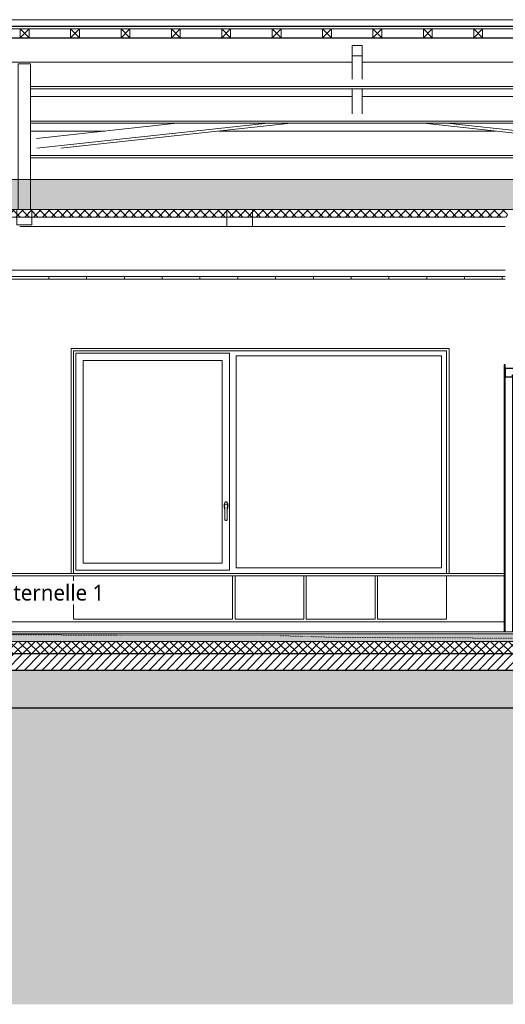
# Model space of a CAD drawing. Header units: millimetres. Extents: x -14541 to 215560, y -3285 to 6136.
# Tile 3 of 50: x -322 to 3533, y -2955 to 4858. Entities that reach past the tile are written whole.
import ezdxf

# ---------------------------------------------------------------- set-up
doc = ezdxf.new("R2010")
doc.units = ezdxf.units.MM
doc.linetypes.add('A-pointilles', pattern=[0.53, 0, -0.53])
for name, color, linetype, lineweight in [('A-AREA-IDEN', 2, 'Continuous', 9), ('A-CLNG', 13, 'Continuous', 13), ('A-CLNG-FNSH', 13, 'Continuous', 13), ('A-CLNG-PATT', 13, 'Continuous', 13), ('A-DETL-GENF', 92, 'Continuous', 13), ('A-DOOR', 31, 'Continuous', 25), ('A-DOOR-FRAM', 31, 'Continuous', 25), ('A-FLOR', 192, 'Continuous', 13), ('A-FLOR-FNSH', 192, 'Continuous', 13), ('A-FLOR-MCUT', 51, 'Continuous', 13), ('A-FLOR-PATT', 8, 'Continuous', 13), ('A-GLAZ', 151, 'Continuous', 13), ('A-ROOF', 132, 'Continuous', 13), ('A-ROOF-FNSH', 132, 'Continuous', 13), ('C-TOPO-FNSH', 192, 'A-pointilles', 13), ('C-TOPO-MCUT', 51, 'Continuous', 25), ('C-TOPO-PATT', 8, 'Continuous', 100), ('I-WALL', 2, 'Continuous', 13), ('S-BEAM', 12, 'Continuous', 13)]:
    doc.layers.add(name, color=color, linetype=linetype, lineweight=lineweight)
doc.styles.add('Trebuchet MS_1', font='trebuc.ttf', dxfattribs={"height": 125})

# ---------------------------------------------------------------- blocks, each defined once
blk = doc.blocks.new('Family - IfcBeam - ENTRETOISE-251655-COUPE AA_50')
at = {"layer": 'S-BEAM', "color": 10, "lineweight": 18}
for p, q in [((2350.8, 4652.7), (2316.8, 4652.7)), ((2316.8, 4652.7), (2316.8, 4605.7)), ((2396.8, 4652.7), (2350.8, 4652.7)), ((2396.8, 4617.5), (2396.8, 4652.7)), ((2396.8, 4570.4), (2396.8, 4617.5)), ((2316.8, 4605.7), (2316.8, 4570.4)), ((2316.8, 4570.4), (2362.3, 4570.4)), ((2316.8, 4570.4), (2316.8, 4385.9)), ((2362.3, 4570.4), (2396.8, 4570.4)), ((2396.8, 4570.4), (2396.8, 4385.9)), ((2316.8, 4310.1), (2316.8, 4112.1)), ((2396.8, 4310.1), (2396.8, 4112.1))]:
    blk.add_line(p, q, dxfattribs=at)
blk = doc.blocks.new('Family - IfcBeam - ENTRETOISE-251702-COUPE AA_50')
at = {"layer": 'S-BEAM', "color": 10, "lineweight": 18}
for p, q in [((2884.7, 4036.3), (4709.9, 3838.8)), ((3067.2, 4036.3), (4900.2, 3838)), ((3788.2, 4036.3), (4902.2, 3915.8))]:
    blk.add_line(p, q, dxfattribs=at)
blk = doc.blocks.new('Family - IfcBeam - PANNE-251724-COUPE AA_50')
at = {"layer": 'S-BEAM', "color": 10, "lineweight": 18}
for p, q in [((-2308.4, 4522), (2316.8, 4522)), ((2396.8, 4522), (7262.2, 4522)), ((4948.8, 4327.6), (-235.2, 4327.6)), ((4948.8, 4310.1), (-235.2, 4310.1))]:
    blk.add_line(p, q, dxfattribs=at)
blk = doc.blocks.new('Family - IfcPlate - PLAT-251758-COUPE AA_50')
at = {"layer": 'S-BEAM', "color": 10, "lineweight": 18}
for p, q in [((-265.9, 4508.7), (-335.2, 4508.7)), ((-335.2, 4508.7), (-335.2, 3689.6)), ((-235.2, 4508.7), (-265.9, 4508.7)), ((-235.2, 4401.3), (-235.2, 4508.7)), ((-235.2, 3351.5), (-235.2, 4401.3)), ((-335.2, 3689.6), (-335.2, 3459.1)), ((-335.2, 3459.1), (-335.2, 3351.5)), ((-335.2, 3351.5), (-269.4, 3351.5)), ((-269.4, 3351.5), (-235.2, 3351.5))]:
    blk.add_line(p, q, dxfattribs=at)
blk = doc.blocks.new('Family - IfcBeam - CVT-251786-COUPE AA_50')
at = {"layer": 'S-BEAM', "color": 10, "lineweight": 18}
for p, q in [((1386.3, 3351.5), (1321, 3351.5)), ((1321, 3351.5), (1321, 3258.6)), ((1525.6, 3351.5), (1386.3, 3351.5)), ((1525.6, 3306.3), (1525.6, 3351.5)), ((1525.6, 3216.5), (1525.6, 3306.3)), ((1321, 3258.6), (1321, 3216.5)), ((1321, 3216.5), (1458.6, 3216.5)), ((1458.6, 3216.5), (1525.6, 3216.5)), ((3532.6, 3216.5), (1525.6, 3216.5)), ((4933.6, 3216.5), (3630.6, 3216.5))]:
    blk.add_line(p, q, dxfattribs=at)
blk = doc.blocks.new('Family - IfcBeam - ENTRETOISE-251856-COUPE AA_50')
at = {"layer": 'S-BEAM', "color": 10, "lineweight": 18}
for p, q in [((-188.7, 3915.8), (925.4, 4036.3)), ((-186.7, 3838), (1646.4, 4036.3)), ((3.6, 3838.8), (1828.9, 4036.3))]:
    blk.add_line(p, q, dxfattribs=at)
blk = doc.blocks.new('Family - IfcBeam - CVT-252086-COUPE AA_50')
at = {"layer": 'S-BEAM', "color": 10, "lineweight": 18}
blk.add_line((-322.3, 3216.5), (1321, 3216.5), dxfattribs=at)
blk = doc.blocks.new('Family - IfcBeam - CVT-252300-COUPE AA_50')
at = {"layer": 'S-BEAM', "color": 10, "lineweight": 18}
for p, q in [((-265.6, 3351.5), (-345.2, 3351.5)), ((-345.2, 3351.5), (-345.2, 3311.1)), ((-345.2, 3311.1), (-345.2, 3231.5)), ((-225.2, 3351.5), (-265.6, 3351.5)), ((-225.2, 3271.9), (-225.2, 3351.5)), ((-345.2, 3231.5), (-304.8, 3231.5)), ((-345.2, 3231.5), (-345.2, 3231.5)), ((-304.8, 3231.5), (-225.2, 3231.5)), ((-225.2, 3231.5), (-225.2, 3271.9))]:
    blk.add_line(p, q, dxfattribs=at)
blk = doc.blocks.new('Family - IfcBeam - PANNE-252510-COUPE AA_50')
at = {"layer": 'S-BEAM', "color": 10, "lineweight": 18}
for p, q in [((-235.2, 4248.3), (2316.8, 4248.3)), ((2396.8, 4248.3), (4948.8, 4248.3)), ((4948.8, 4053.8), (-235.2, 4053.8)), ((4948.8, 4036.3), (-235.2, 4036.3))]:
    blk.add_line(p, q, dxfattribs=at)
blk = doc.blocks.new('Family - IfcBeam - PANNE-252568-COUPE AA_50')
at = {"layer": 'S-BEAM', "color": 10, "lineweight": 18}
for p, q in [((-235.2, 3974.5), (354.4, 3974.5)), ((1257.9, 3974.5), (3455.6, 3974.5)), ((4948.8, 3780.1), (-235.2, 3780.1)), ((4948.8, 3762.5), (-235.2, 3762.5))]:
    blk.add_line(p, q, dxfattribs=at)
blk = doc.blocks.new('GROUPE SCOLAIRE ST JULIEN - PRO - Ind A_importrevit_ifc-1-COUPE AA_50')
at = {"layer": 'S-BEAM', "color": 10, "lineweight": 18}
for name in ['Family - IfcBeam - ENTRETOISE-251655-COUPE AA_50', 'Family - IfcBeam - PANNE-251724-COUPE AA_50', 'Family - IfcPlate - PLAT-251758-COUPE AA_50', 'Family - IfcBeam - PANNE-252510-COUPE AA_50', 'Family - IfcBeam - ENTRETOISE-251856-COUPE AA_50', 'Family - IfcBeam - ENTRETOISE-251702-COUPE AA_50', 'Family - IfcBeam - PANNE-252568-COUPE AA_50', 'Family - IfcBeam - CVT-252300-COUPE AA_50', 'Family - IfcBeam - CVT-251786-COUPE AA_50', 'Family - IfcBeam - CVT-252086-COUPE AA_50']:
    blk.add_blockref(name, (0, 0), dxfattribs=at)
blk = doc.blocks.new('PINT_ plein-vitré - P90 vitré-7767712-COUPE AA_50')
at = {"layer": 'A-DOOR', "color": 20}
for p, q in [((3532.6, 2120), (3522.6, 2120)), ((3522.6, 2120), (3522.6, 2080)), ((3532.6, 2080), (3532.6, 2120)), ((3630.6, 2120), (3630.6, 2080)), ((3640.6, 2120), (3630.6, 2120)), ((3640.6, 2080), (3640.6, 2120)), ((3522.6, 2080), (3532.6, 2080)), ((3522.6, 2080), (3522.6, 0)), ((3630.6, 2080), (3640.6, 2080)), ((3640.6, 0), (3640.6, 2080))]:
    blk.add_line(p, q, dxfattribs=at)
at = {"layer": 'A-DOOR-FRAM', "color": 20}
for p, q in [((3630.6, 2090), (3532.6, 2090)), ((3532.6, 2090), (3532.6, 2025)), ((3590.6, 2025), (3590.6, 2040)), ((3590.6, 2040), (3630.6, 2040)), ((3630.6, 2040), (3630.6, 2090)), ((3630.6, 2040), (3630.6, 0)), ((3532.6, 2025), (3590.6, 2025)), ((3532.6, 0), (3532.6, 2025)), ((3590.6, 2025), (3590.6, 0))]:
    blk.add_line(p, q, dxfattribs=at)
blk = doc.blocks.new('Menuiserie Alu - 1V _ 1fixe - 300x180cm - Bavettes Alu-8180667-COUPE AA_50')
at = {"layer": 'A-GLAZ', "color": 30}
for p, q in [((13614, 489), (13614, 2211)), ((13614, 2211), (14833.5, 2211)), ((14833.5, 2211), (14833.5, 489)), ((14886.5, 509), (14886.5, 2191)), ((14886.5, 2191), (16516, 2191)), ((16516, 2191), (16516, 509)), ((13672, 2153), (13672, 547)), ((14775.5, 2153), (13672, 2153)), ((14775.5, 547), (14775.5, 2153)), ((14792.4, 1000.1), (14792.5, 1001.1)), ((14792.6, 996.6), (14792.5, 997.7)), ((14795, 990.2), (14795, 895)), ((14798.1, 1011.8), (14798.8, 1012.4)), ((14811.2, 1012.4), (14811.9, 1011.8)), ((14815, 895), (14815, 990.2)), ((14817.5, 997.7), (14817.4, 996.6)), ((14817.5, 1001.1), (14817.5, 1000.1)), ((13672, 547), (14775.5, 547)), ((14833.5, 489), (13614, 489)), ((16516, 509), (14886.5, 509))]:
    blk.add_line(p, q, dxfattribs=at)
at = {"layer": 'A-GLAZ', "color": 30, "flags": 128}
for points in [[(14805, 1033), (14802.4, 1032.5), (14799.8, 1031.2), (14797.4, 1029), (14795.2, 1026), (14793.2, 1022.4), (14791.6, 1018), (14790.3, 1013.3), (14789.5, 1008.1), (14789.1, 1002.7), (14789.1, 997.3), (14789.5, 991.9), (14790.3, 986.7), (14791.6, 982), (14793.2, 977.6), (14795, 974.3)], [(14815, 974.3), (14816.8, 977.6), (14818.4, 982), (14819.7, 986.7), (14820.5, 991.9), (14820.9, 997.3), (14820.9, 1002.7), (14820.5, 1008.1), (14819.7, 1013.3), (14818.4, 1018), (14816.8, 1022.4), (14814.8, 1026), (14812.6, 1029), (14810.2, 1031.2), (14807.6, 1032.5), (14805, 1033)], [(14792.7, 1002.5), (14792.4, 999.3), (14792.7, 996.1), (14793.6, 993), (14795, 990.2)], [(14799.9, 1013), (14800.7, 1013.4), (14803.5, 1014.2), (14804.7, 1014.3)], [(14805.5, 1014.3), (14806.5, 1014.2), (14809.3, 1013.4), (14810.1, 1013)], [(14815, 990.2), (14816.4, 993), (14817.3, 996.1), (14817.6, 999.3), (14817.3, 1002.5)], [(14806.8, 885.2), (14805, 885), (14803.2, 885.2), (14801.4, 885.7), (14799.8, 886.5), (14798.4, 887.5), (14797.1, 888.9), (14796.1, 890.4), (14795.4, 892.1)], [(14814.6, 892.1), (14813.9, 890.4), (14812.9, 888.9), (14811.6, 887.5), (14810.2, 886.5), (14808.6, 885.7), (14807.9, 885.5)]]:
    blk.add_lwpolyline(points, dxfattribs=at)
at = {"layer": 'A-GLAZ', "color": 30}
for start, end in [(180, 236.20422), (303.79578, 0)]:
    blk.add_arc((14805, 895), 10, start, end, dxfattribs=at)
for points, knots in [([(14794.4, 1007.4), (14794.4, 1007.4), (14794.3, 1007.2), (14794.1, 1006.9), (14794, 1006.7), (14794, 1006.5), (14793.9, 1006.3), (14793.8, 1006.1), (14793.7, 1005.9), (14793.6, 1005.7), (14793.5, 1005.5), (14793.4, 1005.2), (14793.3, 1004.7), (14793.1, 1004.2), (14792.9, 1003.5), (14792.8, 1002.9), (14792.7, 1002.5)], [0, 0, 0, 0, 0.166667, 0.25, 0.291667, 0.333333, 0.375, 0.416667, 0.458333, 0.5, 0.541667, 0.583333, 0.666667, 0.75, 0.833333, 1, 1, 1, 1]), ([(14815.6, 1007.4), (14815.3, 1008), (14814.8, 1008.8), (14814.1, 1009.7), (14813.7, 1010.2), (14813.3, 1010.5), (14813, 1010.9), (14812.8, 1011.1), (14812.6, 1011.3), (14812.2, 1011.6), (14811.8, 1012), (14811.4, 1012.4), (14810.9, 1012.6), (14810.6, 1012.8), (14810.4, 1012.9), (14810.1, 1013), (14809.8, 1013.1), (14809.3, 1013.3), (14808.6, 1013.6), (14807.7, 1013.9), (14806.7, 1014.1), (14805.9, 1014.3), (14805.4, 1014.3), (14805.1, 1014.3), (14804.7, 1014.3), (14804.3, 1014.3), (14803.4, 1014.1), (14802.4, 1013.9), (14801.5, 1013.6), (14800.8, 1013.3), (14800.3, 1013.1), (14799.9, 1013), (14799.6, 1012.9), (14799.4, 1012.8), (14799.1, 1012.6), (14798.7, 1012.4), (14798.2, 1012), (14797.8, 1011.6), (14797.5, 1011.4), (14797.3, 1011.2), (14797.2, 1011.1), (14797.1, 1011), (14796.9, 1010.8), (14796.7, 1010.6), (14796.3, 1010.2), (14795.9, 1009.7), (14795.5, 1009.1), (14794.9, 1008.3), (14794.6, 1007.7), (14794.4, 1007.4)], [0, 0, 0, 0, 0.125, 0.15625, 0.1875, 0.21875, 0.234375, 0.25, 0.265625, 0.28125, 0.3125, 0.34375, 0.359375, 0.367188, 0.375, 0.382812, 0.390625, 0.40625, 0.421875, 0.4375, 0.46875, 0.484375, 0.492188, 0.5, 0.507812, 0.515625, 0.53125, 0.5625, 0.578125, 0.59375, 0.609375, 0.617188, 0.625, 0.632812, 0.640625, 0.65625, 0.6875, 0.71875, 0.734375, 0.742188, 0.75, 0.757812, 0.765625, 0.78125, 0.8125, 0.84375, 0.875, 0.9375, 1, 1, 1, 1]), ([(14817.3, 1002.5), (14817.2, 1002.9), (14817.1, 1003.5), (14816.9, 1004.2), (14816.7, 1004.7), (14816.6, 1005), (14816.5, 1005.2), (14816.5, 1005.5), (14816.4, 1005.7), (14816.3, 1005.9), (14816.2, 1006.1), (14816.1, 1006.3), (14816, 1006.5), (14816, 1006.7), (14815.9, 1006.9), (14815.7, 1007.2), (14815.6, 1007.4), (14815.6, 1007.4)], [0, 0, 0, 0, 0.166667, 0.25, 0.333333, 0.375, 0.416667, 0.458333, 0.5, 0.541667, 0.583333, 0.625, 0.666667, 0.708333, 0.75, 0.833333, 1, 1, 1, 1]), ([(14799.4, 886.7), (14799.9, 886.4), (14800.5, 886.1), (14801.4, 885.7), (14802, 885.5), (14802.4, 885.4), (14802.8, 885.3), (14803.2, 885.2), (14803.5, 885.1), (14803.9, 885.1), (14804.4, 885), (14805, 885), (14805.6, 885), (14806.1, 885.1), (14806.5, 885.1), (14806.8, 885.2), (14807.2, 885.3), (14807.6, 885.4), (14808, 885.5), (14808.6, 885.7), (14809.5, 886.1), (14810.1, 886.4), (14810.6, 886.7)], [0, 0, 0, 0, 0.125, 0.1875, 0.25, 0.28125, 0.3125, 0.34375, 0.375, 0.40625, 0.4375, 0.5, 0.5625, 0.59375, 0.625, 0.65625, 0.6875, 0.71875, 0.75, 0.8125, 0.875, 1, 1, 1, 1])]:
    blk.add_open_spline(points, degree=3, knots=knots, dxfattribs=at)
for points in [[(14795.4, 892.1), (14795.3, 892.6), (14795.1, 893.5), (14795, 894.5), (14795, 895)], [(14815, 895), (14815, 894.5), (14814.9, 893.5), (14814.7, 892.6), (14814.6, 892.1)]]:
    blk.add_open_spline(points, degree=3, dxfattribs=at)
blk = doc.blocks.new('Répétition de détail - Croix 70x70-8055932-COUPE AA_50')
at = {"layer": 'A-DETL-GENF'}
for p, q in [((-247.8, 4785), (-317.8, 4785)), ((-317.8, 4785), (-317.8, 4715)), ((-317.8, 4785), (-247.8, 4785)), ((-317.8, 4715), (-317.8, 4785)), ((-247.8, 4715), (-317.8, 4785)), ((-247.8, 4785), (-317.8, 4715)), ((-247.8, 4715), (-247.8, 4785)), ((-247.8, 4785), (-247.8, 4715)), ((152.2, 4785), (82.2, 4785)), ((82.2, 4785), (82.2, 4715)), ((82.2, 4785), (152.2, 4785)), ((82.2, 4715), (82.2, 4785)), ((152.2, 4715), (82.2, 4785)), ((152.2, 4785), (82.2, 4715)), ((152.2, 4715), (152.2, 4785)), ((152.2, 4785), (152.2, 4715)), ((552.2, 4785), (482.2, 4785)), ((482.2, 4785), (482.2, 4715)), ((482.2, 4785), (552.2, 4785)), ((482.2, 4715), (482.2, 4785)), ((552.2, 4715), (482.2, 4785)), ((552.2, 4785), (482.2, 4715)), ((552.2, 4715), (552.2, 4785)), ((552.2, 4785), (552.2, 4715)), ((952.2, 4785), (882.2, 4785)), ((882.2, 4785), (882.2, 4715)), ((882.2, 4785), (952.2, 4785)), ((882.2, 4715), (882.2, 4785)), ((952.2, 4715), (882.2, 4785)), ((952.2, 4785), (882.2, 4715)), ((952.2, 4715), (952.2, 4785)), ((952.2, 4785), (952.2, 4715)), ((1352.2, 4785), (1282.2, 4785)), ((1282.2, 4785), (1282.2, 4715)), ((1282.2, 4785), (1352.2, 4785)), ((1282.2, 4715), (1282.2, 4785)), ((1352.2, 4715), (1282.2, 4785)), ((1352.2, 4785), (1282.2, 4715)), ((1352.2, 4715), (1352.2, 4785)), ((1352.2, 4785), (1352.2, 4715)), ((1752.2, 4785), (1682.2, 4785)), ((1682.2, 4785), (1682.2, 4715)), ((1682.2, 4785), (1752.2, 4785)), ((1682.2, 4715), (1682.2, 4785)), ((1752.2, 4715), (1682.2, 4785)), ((1752.2, 4785), (1682.2, 4715)), ((1752.2, 4715), (1752.2, 4785)), ((1752.2, 4785), (1752.2, 4715)), ((2152.2, 4785), (2082.2, 4785)), ((2082.2, 4785), (2082.2, 4715)), ((2082.2, 4785), (2152.2, 4785)), ((2082.2, 4715), (2082.2, 4785)), ((2152.2, 4715), (2082.2, 4785)), ((2152.2, 4785), (2082.2, 4715)), ((2152.2, 4715), (2152.2, 4785)), ((2152.2, 4785), (2152.2, 4715)), ((2552.2, 4785), (2482.2, 4785)), ((2482.2, 4785), (2482.2, 4715)), ((2482.2, 4785), (2552.2, 4785)), ((2482.2, 4715), (2482.2, 4785)), ((2552.2, 4715), (2482.2, 4785)), ((2552.2, 4785), (2482.2, 4715)), ((2552.2, 4715), (2552.2, 4785)), ((2552.2, 4785), (2552.2, 4715)), ((2952.2, 4785), (2882.2, 4785)), ((2882.2, 4785), (2882.2, 4715)), ((2882.2, 4785), (2952.2, 4785)), ((2882.2, 4715), (2882.2, 4785)), ((2952.2, 4715), (2882.2, 4785)), ((2952.2, 4785), (2882.2, 4715)), ((2952.2, 4715), (2952.2, 4785)), ((2952.2, 4785), (2952.2, 4715)), ((3352.2, 4785), (3282.2, 4785)), ((3282.2, 4785), (3282.2, 4715)), ((3282.2, 4785), (3352.2, 4785)), ((3282.2, 4715), (3282.2, 4785)), ((3352.2, 4715), (3282.2, 4785)), ((3352.2, 4785), (3282.2, 4715)), ((3352.2, 4715), (3352.2, 4785)), ((3352.2, 4785), (3352.2, 4715)), ((-317.8, 4715), (-247.8, 4715)), ((-247.8, 4715), (-317.8, 4715)), ((82.2, 4715), (152.2, 4715)), ((152.2, 4715), (82.2, 4715)), ((482.2, 4715), (552.2, 4715)), ((552.2, 4715), (482.2, 4715)), ((882.2, 4715), (952.2, 4715)), ((952.2, 4715), (882.2, 4715)), ((1282.2, 4715), (1352.2, 4715)), ((1352.2, 4715), (1282.2, 4715)), ((1682.2, 4715), (1752.2, 4715)), ((1752.2, 4715), (1682.2, 4715)), ((2082.2, 4715), (2152.2, 4715)), ((2152.2, 4715), (2082.2, 4715)), ((2482.2, 4715), (2552.2, 4715)), ((2552.2, 4715), (2482.2, 4715)), ((2882.2, 4715), (2952.2, 4715)), ((2952.2, 4715), (2882.2, 4715)), ((3282.2, 4715), (3352.2, 4715)), ((3352.2, 4715), (3282.2, 4715))]:
    blk.add_line(p, q, dxfattribs=at)

msp = doc.modelspace()

# ---------------------------------------------------------------- hatches: boundary and pattern name
at = {"layer": 'A-CLNG-PATT'}
h = msp.add_hatch(dxfattribs=at)
h.set_pattern_fill('FP_17', color=30, angle=-225, style=0, pattern_type=2)
h.set_pattern_definition([(225, (8715.084, 3591.475), (-88.8996, -177.79988), [15.715, -110.008]), (225, (8681.747, 3513.69), (-88.8996, -177.79988), [15.715, -110.008]), (225, (8670.634, 3591.475), (-88.8996, -177.79988), [15.715, -110.008]), (225, (8637.297, 3513.69), (-88.8996, -177.79988), [15.715, -110.008]), (251.565, (8703.972, 3580.362), (-88.89985, -355.599625), [35.141, -245.986]), (251.565, (8692.86, 3547.025), (-88.89985, -355.599625), [35.141, -245.986]), (251.565, (8659.522, 3580.362), (-88.89985, -355.599625), [35.141, -245.986]), (251.565, (8648.41, 3547.025), (-88.89985, -355.599625), [35.141, -245.986]), (315, (8703.97, 3513.69), (-88.8996, 177.79988), [15.715, -110.008]), (315, (8670.634, 3591.475), (-88.8996, 177.79988), [15.715, -110.008]), (315, (8659.52, 3513.69), (-88.8996, 177.79988), [15.715, -110.008]), (315, (8626.184, 3591.475), (-88.8996, 177.79988), [15.715, -110.008]), (288.435, (8692.86, 3547.025), (-88.89985, 355.599625), [35.141, -245.986]), (288.435, (8681.746, 3580.362), (-88.89985, 355.599625), [35.141, -245.986]), (288.435, (8648.41, 3547.025), (-88.89985, 355.599625), [35.141, -245.986]), (288.435, (8637.297, 3580.362), (-88.89985, 355.599625), [35.141, -245.986])])
h.paths.add_polyline_path([(-4324, 3351.5), (21754.2, 3351.5), (21754.2, 3591.5), (-4324, 3591.5), (-4324, 3536.6)])
h = msp.add_hatch(dxfattribs=at)
h.set_pattern_fill('FP_16', color=30, angle=-225, style=0, pattern_type=2)
h.set_pattern_definition([(225, (8715.084, 3591.475), (35.35534, -35.35534), []), (315, (8715.084, 3591.475), (35.35534, 35.35534), [])])
h.paths.add_polyline_path([(9193.2, 3291.5), (17023, 3291.5), (17023, 3351.5), (9193.2, 3351.5)])
h.paths.add_polyline_path([(21754.2, 3291.5), (21754.2, 3351.5), (17085, 3351.5), (17085, 3291.5), (21333.9, 3291.5)])
h.paths.add_polyline_path([(-3502.9, 3291.5), (3550.6, 3291.5), (3550.6, 3351.5), (-4324, 3351.5), (-4324, 3291.5)])
h.paths.add_polyline_path([(3630.6, 3291.5), (9131.2, 3291.5), (9131.2, 3351.5), (3612.6, 3351.5), (3612.6, 3291.5)])
h = msp.add_hatch(dxfattribs=at)
h.set_pattern_fill('FP_13', color=30, style=0, pattern_type=2)
h.set_pattern_definition([(90, (9808.5, 3183.1), (-300, 2e-14), [])])
h.paths.add_polyline_path([(2936.3, 2800), (3532.6, 2800), (3532.6, 2820), (-4261, 2820), (-4261, 2800), (2016.4, 2800)])
at = {"layer": 'A-FLOR-PATT'}
h = msp.add_hatch(dxfattribs=at)
h.set_pattern_fill('FP_7', color=30, style=0, pattern_type=2)
h.set_pattern_definition([(0, (9808.49, 3183.113), (203.2, 50.8), [16.764, -135.636, 16.764, -135.636, -812.8]), (0, (9808.49, 3183.113), (203.2, 50.8), [-304.8, 16.764, -288.036, 16.764, -135.636, -355.6]), (0, (9808.49, 3183.113), (203.2, 50.8), [-762, 16.764, -84.836, 16.764, -237.236]), (120, (9884.69, 3208.513), (-145.59409, 150.57636), [16.764, -135.636, 16.764, -135.636, -812.8]), (120, (9884.69, 3208.513), (-145.59409, 150.57636), [-304.8, 16.764, -288.036, 16.764, -135.636, -355.6]), (120, (9884.69, 3208.513), (-145.59409, 150.57636), [-762, 16.764, -84.836, 16.764, -237.236]), (240, (9910.09, 3310.113), (-57.60591, -201.37636), [16.764, -135.636, 16.764, -135.636, -812.8]), (240, (9910.09, 3310.113), (-57.60591, -201.37636), [-304.8, 16.764, -288.036, 16.764, -135.636, -355.6]), (240, (9910.09, 3310.113), (-57.60591, -201.37636), [-762, 16.764, -84.836, 16.764, -237.236])])
h.paths.add_polyline_path([(176.6, -75), (17005, -75), (17005, -15), (-4261, -15), (-4261, -75), (-283.3, -75)])
h.paths.add_polyline_path([(-4336.5, -75), (-4324, -75), (-4324, -15), (-4336.5, -15), (-4336.5, -50)])
h.paths.add_polyline_path([(21754.2, -75), (21766.7, -75), (21766.7, -15), (21754.2, -15), (21754.2, -33.7)])
h.paths.add_polyline_path([(21691.2, -75), (21691.2, -15), (17103, -15), (17103, -75), (21678.9, -75)])
h = msp.add_hatch(dxfattribs=at)
h.set_pattern_fill('FP_8', color=30, angle=-225, style=0, pattern_type=2)
h.set_pattern_definition([(225, (8715.084, -2e-11), (35.35534, -35.35534), []), (315, (8715.084, -2e-11), (35.35534, 35.35534), [])])
h.paths.add_polyline_path([(8915.5, -175), (17005, -175), (17005, -75), (-4261, -75), (-4261, -172.9), (-4324, -172.9), (-4324, -75), (-4336.5, -75), (-4336.5, -175), (8455.6, -175)])
h.paths.add_polyline_path([(21766.7, -175), (21766.7, -75), (21754.2, -75), (21754.2, -172.9), (21691.2, -172.9), (21691.2, -75), (17103, -75), (17103, -175), (21678.9, -175)])
h = msp.add_hatch(dxfattribs=at)
h.set_pattern_fill('FP_9', color=30, angle=-225, style=0, pattern_type=2)
h.set_pattern_definition([(225, (8715.084, -2e-11), (35.35534, -35.35534), [])])
h.paths.add_polyline_path([(-4336.5, -305), (21766.7, -305), (21766.7, -175), (-4336.5, -175), (-4336.5, -196)])
h = msp.add_hatch(dxfattribs=at)
h.set_pattern_fill('FP_6', color=30, angle=-41.9872, style=0, pattern_type=2)
h.set_pattern_definition([(48.0128, (8625.084, -125), (1000.000123, 1125.000363), [16.817, -1664.886]), (4.9698, (8636.334, -112.4997), (-1500.0002544, -125.0019374), [28.859, -2856.991]), (312.5108, (8665.0844, -110), (-1250.0084237, 1374.992711), [20.349, -2014.504]), (87.2738, (8713.834, -78.75), (-124.9955135, -2500.0002372), [26.28, -2601.695]), (112.8338, (8715.084, -52.5005), (625.0042988, -1499.9985455), [25.769, -2551.172]), (177.2738, (8705.084, -28.75), (2500.0002372, -124.9955135), [26.28, -2601.695]), (217.6938, (8678.834, -27.4997), (1625.0092492, 1249.9871502), [34.754, -3440.606]), (252.2548, (8651.3336, -48.75), (-875.0254245, -2749.9917358), [32.811, -3248.29]), (301.4298, (8641.334, -79.9995), (1000.0070216, -1624.9956933), [26.369, -2610.509]), (355.2368, (8655.084, -102.5), (-1375.000835, 124.989706), [30.104, -1475.095]), (42.3978, (8685.0845, -105), (1499.9912593, 1375.0101043), [38.931, -3854.172]), (318.8141, (8590.084, -77.5), (875.000274, -749.999582), [13.288, -1315.48]), (351.4688, (8600.084, -86.2506), (-1624.9983925, 250.0125126), [25.28, -2502.689]), (44.9998, (8625.08, -90), (0.00044, 124.9995), [17.678, -159.099]), (23.1988, (8633.834, -105), (-624.999455, -250.002774), [9.52, -942.452]), (111.8018, (8642.584, -101.25), (125.00263, -374.999556), [13.463, -659.683]), (210.9638, (8637.584, -88.75), (-375.00016, -250.000118), [21.866, -707.003]), (341.5648, (8618.834, -100), (-249.999, 125.0015), [15.811, -379.473]), (196.3898, (8715.084, -101.25), (-1249.9981067, -375.0054432), [22.15, -2192.856]), (250.3458, (8693.834, -107.5), (500.008526, 1374.996549), [18.583, -1839.676]), (113.1988, (8618.834, -125), (250.002774, -624.999455), [19.039, -932.932]), (163.6108, (8611.334, -107.5), (1250.0020337, -374.9923533), [22.15, -2192.856]), (159.4438, (8715.084, -23.75), (624.999753, -250.001696), [21.36, -1046.64]), (114.7748, (8695.084, -16.25), (624.991955, -1375.003089), [17.897, -1771.83]), (246.8018, (8617.584, -0.0003), (-249.995835, -625.001154), [19.039, -932.932]), (197.3538, (8610.084, -17.4995), (1625.0015577, 499.993372), [20.954, -2074.428]), (249.4438, (8678.834, -0.0005), (250.001696, 624.999753), [10.68, -1057.321]), (281.3098, (8625.084, 0.0001), (124.999346, -500.000337), [6.374, -631.004]), (345.9638, (8626.334, -6.25), (-374.999704, 124.999666), [25.769, -489.619]), (6.0088, (8651.334, -12.4997), (-1250.0000584, -124.9952635), [23.881, -2364.24]), (123.6898, (8637.584, -77.5), (124.99858, -250.00063), [18.028, -432.666]), (173.1568, (8627.5837, -62.5), (-2124.998503, 250.016252), [31.474, -3115.945]), (240.9458, (8596.334, -58.75), (499.993725, 875.00349), [12.869, -1274.084]), (269.9998, (8590.08, -70), (124.9996, -125.0004), [7.5, -117.5]), (300.2568, (8653.834, -16.25), (-500.0052535, 874.996942), [17.365, -1719.19]), (228.0128, (8662.584, -31.25), (-1000.000123, -1125.000363), [33.634, -1648.069]), (179.9998, (8640.08, -56.25), (-125.0004, -124.9996), [32.5, -92.5]), (145.3048, (8607.5835, -56.25), (1249.99914, -875.0012817), [19.764, -1956.659]), (74.0548, (8591.334, -45), (124.998327, 500.000298), [18.2, -891.814]), (27.6458, (8596.334, -27.5005), (2375.0040554, 1249.9930693), [29.633, -2933.684]), (355.4258, (8622.5843, -13.75), (1624.9994053, -125.0079832), [31.35, -3103.634])])
h.paths.add_polyline_path([(-4336.5, -605), (21766.7, -605), (21766.7, -305), (-4336.5, -305), (-4336.5, -358.3)])
at = {"layer": 'C-TOPO-PATT', "lineweight": 13}
h = msp.add_hatch(dxfattribs=at)
h.set_pattern_fill('FP_14', color=256, style=0, pattern_type=2)
h.set_pattern_definition([(45, (12665.99, 6040.61), (213.84253, 356.40374), [1612.9, -806.45]), (135, (12665.99, 6040.61), (213.84253, -356.40374), [1612.9, -806.45])])
h.paths.add_polyline_path([(42997.1, -2954.9), (44331, -2954.9), (44331, -1093.9), (42808.3, -1069.4), (39425.4, -905.3), (38388.8, -871.8), (35705.5, -834), (33936.2, -793.5), (32285.3, -707.2), (30560.3, -550.9), (29024.9, -302.6), (28403.2, -227.7), (27910.2, -200.8), (27751.4, -181.6), (26479.7, -206.7), (25334.1, -127.6), (25304.9, -127.6), (21766.7, -122.6), (21766.7, -605), (-4336.5, -605), (-4336.5, -50), (-9741.7, -50), (-11199.2, 78.3), (-14541.5, 215.7), (-14541.5, -2954.9), (40651.5, -2954.9)])

# ---------------------------------------------------------------- linework, layer by layer
at = {"layer": 'A-CLNG', "color": 30}
for p, q in [((21754.2, 3591.5), (-4324, 3591.5)), ((21754.2, 3351.5), (-4324, 3351.5)), ((-4324, 3291.5), (3532.6, 3291.5)), ((3532.6, 2870), (-4261, 2870)), ((3532.6, 2820), (-4261, 2820))]:
    msp.add_line(p, q, dxfattribs=at)
at = {"layer": 'A-CLNG-FNSH', "color": 30}
msp.add_line((-4261, 2800), (3532.6, 2800), dxfattribs=at)
at = {"layer": 'A-FLOR', "color": 30}
for p, q in [((85.6, 2250), (3085.6, 2250)), ((85.6, 2250), (85.6, 2231)), ((3066.6, 2231), (104.6, 2231)), ((3085.6, 2250), (3085.6, 2231)), ((-4261, 465), (3522.6, 465)), ((3522.6, 445), (-4261, 445)), ((3522.6, 80), (-4261, 80)), ((104.6, 100), (1366.9, 100)), ((1386.9, 100), (1933, 100)), ((1953, 100), (2499.1, 100)), ((2519.1, 100), (3066.4, 100))]:
    msp.add_line(p, q, dxfattribs=at)
at = {"layer": 'A-FLOR-FNSH', "color": 30}
msp.add_line((17005, 0), (-4261, 0), dxfattribs=at)
at = {"layer": 'A-FLOR-FNSH', "color": 20, "lineweight": 25}
for p, q in [((21766.7, -175), (-4336.5, -175)), ((21766.7, -305), (-4336.5, -305))]:
    msp.add_line(p, q, dxfattribs=at)
at = {"layer": 'A-FLOR-MCUT', "color": 30}
for p, q in [((17005, -75), (-4261, -75)), ((8423, -15), (-1825.2, -15))]:
    msp.add_line(p, q, dxfattribs=at)
at = {"layer": 'A-ROOF', "color": 20, "lineweight": 25}
for p, q in [((-11692, 4807), (22152.2, 4807)), ((-4261, 4714.4), (21691.2, 4714.4))]:
    msp.add_line(p, q, dxfattribs=at)
at = {"layer": 'A-ROOF', "color": 30}
msp.add_line((-11692, 4786.4), (22152.2, 4786.4), dxfattribs=at)
at = {"layer": 'A-ROOF-FNSH', "color": 30}
msp.add_line((22152.2, 4858.4), (-11692, 4858.4), dxfattribs=at)
at = {"layer": 'C-TOPO-FNSH', "color": 40}
for p, q in [((450.1, -26.9), (-1443, -15.7)), ((1735.6, -29.9), (450.1, -26.9)), ((2229.8, -43.9), (1735.6, -29.9)), ((3439.7, -48.8), (2229.8, -43.9)), ((4081.4, -50.1), (3439.7, -48.8))]:
    msp.add_line(p, q, dxfattribs=at)
at = {"layer": 'C-TOPO-MCUT'}
msp.add_line((21766.7, -605), (-4336.5, -605), dxfattribs=at)
at = {"layer": 'I-WALL', "color": 30}
for p, q in [((85.6, 465), (85.6, 2231)), ((104.6, 2231), (104.6, 465)), ((3066.6, 465), (3066.6, 2231)), ((3085.6, 2231), (3085.6, 465)), ((104.6, 445), (104.6, 100)), ((1366.9, 100), (1366.9, 445)), ((1386.9, 445), (1386.9, 100)), ((1933, 100), (1933, 445)), ((1953, 445), (1953, 100)), ((2499.1, 100), (2499.1, 445)), ((2519.1, 445), (2519.1, 100)), ((3066.4, 100), (3066.4, 445))]:
    msp.add_line(p, q, dxfattribs=at)

# ---------------------------------------------------------------- block references
at = {"lineweight": 5}
msp.add_blockref('GROUPE SCOLAIRE ST JULIEN - PRO - Ind A_importrevit_ifc-1-COUPE AA_50', (0, 0), dxfattribs=at)
at = {"layer": 'A-DETL-GENF'}
msp.add_blockref('Répétition de détail - Croix 70x70-8055932-COUPE AA_50', (0, 0), dxfattribs=at)
at = {"layer": 'A-DOOR', "color": 20}
msp.add_blockref('PINT_ plein-vitré - P90 vitré-7767712-COUPE AA_50', (0, 0), dxfattribs=at)
at = {"layer": 'A-GLAZ', "color": 30}
msp.add_blockref('Menuiserie Alu - 1V _ 1fixe - 300x180cm - Bavettes Alu-8180667-COUPE AA_50', (-13489.4, 0), dxfattribs=at)

# ---------------------------------------------------------------- next in the draw order: texts
at = {"layer": 'A-AREA-IDEN', "insert": (-1142.7, 374), "char_height": 125, "width": 1879.957, "attachment_point": 1, "style": 'Trebuchet MS_1', "bg_fill": 3, "box_fill_scale": 1.25, "bg_fill_color": 256, "bg_fill_true_color": 13158600, "bg_fill_transparency": 0}
msp.add_mtext('Classe maternelle 1', dxfattribs=at)

doc.saveas('drawing.dxf')
